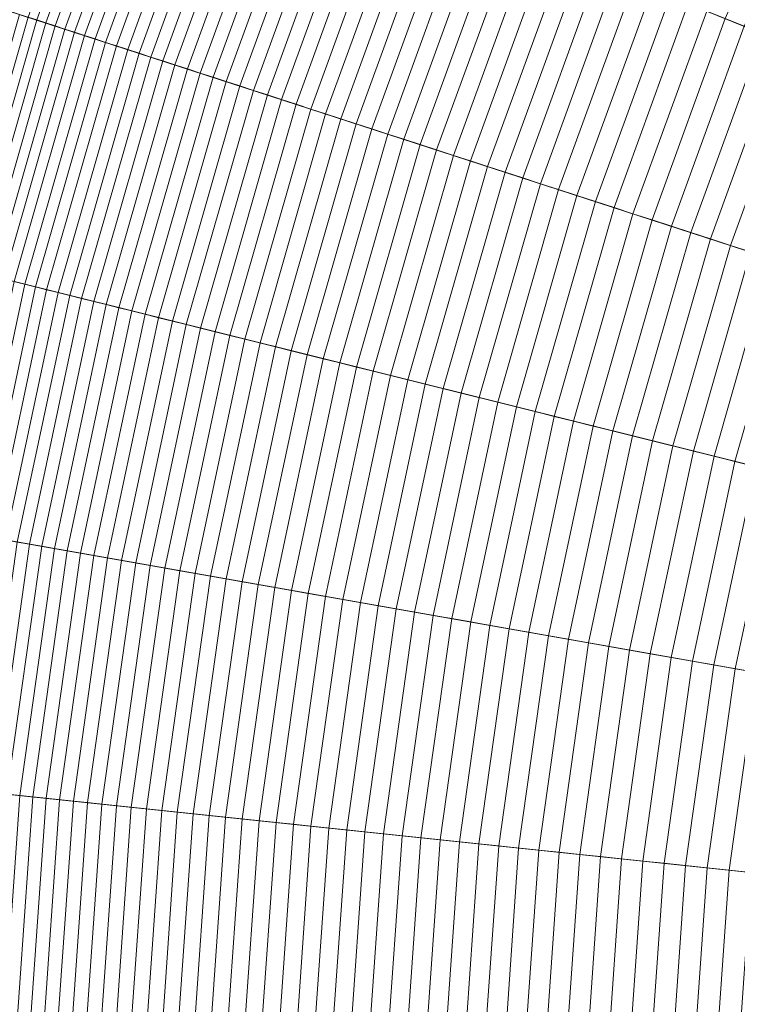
# Model space of a CAD drawing. Header units: centimetres. Extents: x -21.9 to 23.1, y -23 to 22.
# Tile 110 of 191: x -18.1 to -14.3, y 0.4 to 5.5. Entities that reach past the tile are written whole.
import ezdxf

# ---------------------------------------------------------------- set-up
doc = ezdxf.new("R2010")
doc.units = ezdxf.units.CM
doc.header["$LTSCALE"] = 2.54
doc.layers.add('Lucido design-1', color=7, linetype='Continuous')

# ---------------------------------------------------------------- blocks, each defined once
blk = doc.blocks.new('Gruppo-2-1')
at = {"color": 5, "linetype": 'Continuous', "lineweight": 9}
for points in [[(-7.2973, 5.6466, -940.4271), (-7.7076, 5.0819, -940.4271), (-17.7414, 11.8498, -940.4271), (-16.8346, 13.098, -940.4271)], [(-7.2973, 5.6466, -940.4271), (-7.7076, 5.0819, -940.4271), (-17.7414, 11.8498, -940.4271), (-16.8346, 13.098, -940.4271)], [(-7.7076, 5.0819, -940.4271), (-8.0775, 4.49, -940.4271), (-18.559, 10.5415, -940.4271), (-17.7414, 11.8498, -940.4271)], [(-7.7076, 5.0819, -940.4271), (-8.0775, 4.49, -940.4271), (-18.559, 10.5415, -940.4271), (-17.7414, 11.8498, -940.4271)], [(-18.8941, 10.735, -1001.3271), (-19.6311, 9.349, -1001.3271), (-10.2926, 4.7943, -1001.3271), (-9.8961, 5.54, -1001.3271)], [(-8.0775, 4.49, -940.4271), (-8.4052, 3.8737, -940.4271), (-19.2833, 9.1793, -940.4271), (-18.559, 10.5415, -940.4271)], [(-18.559, 10.5415, -1001.3271), (-19.2833, 9.1793, -1001.3271), (-10.2926, 4.7943, -1001.3271), (-9.8961, 5.54, -1001.3271)], [(-8.0775, 4.49, -940.4271), (-8.4052, 3.8737, -940.4271), (-19.2833, 9.1793, -940.4271), (-18.559, 10.5415, -940.4271)], [(-9.8961, 5.54, -1010.9271), (-10.2926, 4.7943, -1010.9271), (-18.9132, 8.9988, -1010.9271), (-18.2024, 10.3356, -1010.9271)], [(-19.6311, 9.349, -1001.3271), (-20.2696, 7.9149, -1001.3271), (-10.6362, 4.0227, -1001.3271), (-10.2926, 4.7943, -1001.3271)], [(-8.4052, 3.8737, -940.4271), (-8.6891, 3.2361, -940.4271), (-19.9108, 7.7699, -940.4271), (-19.2833, 9.1793, -940.4271)], [(-19.2833, 9.1793, -1001.3271), (-19.9108, 7.7699, -1001.3271), (-10.6362, 4.0227, -1001.3271), (-10.2926, 4.7943, -1001.3271)], [(-8.4052, 3.8737, -940.4271), (-8.6891, 3.2361, -940.4271), (-19.9108, 7.7699, -940.4271), (-19.2833, 9.1793, -940.4271)], [(-10.2926, 4.7943, -1010.9271), (-10.6362, 4.0227, -1010.9271), (-19.529, 7.6157, -1010.9271), (-18.9132, 8.9988, -1010.9271)], [(-20.2696, 7.9149, -1001.3271), (-20.8065, 6.4398, -1001.3271), (-10.925, 3.2291, -1001.3271), (-10.6362, 4.0227, -1001.3271)], [(-8.6891, 3.2361, -940.4271), (-8.9278, 2.5802, -940.4271), (-20.4384, 6.3202, -940.4271), (-19.9108, 7.7699, -940.4271)], [(-19.9108, 7.7699, -1001.3271), (-20.4384, 6.3202, -1001.3271), (-10.925, 3.2291, -1001.3271), (-10.6362, 4.0227, -1001.3271)], [(-8.6891, 3.2361, -940.4271), (-8.9278, 2.5802, -940.4271), (-20.4384, 6.3202, -940.4271), (-19.9108, 7.7699, -940.4271)], [(-10.6362, 4.0227, -1010.9271), (-10.925, 3.2291, -1010.9271), (-20.0468, 6.193, -1010.9271), (-19.529, 7.6157, -1010.9271)], [(-17.6062, 6.8388, -927.1379), (-18.0745, 5.5521, -927.1379), (-18.0284, 5.5371, -927.2746), (-17.5613, 6.8207, -927.2746)], [(-17.5613, 6.8207, -927.2746), (-18.0284, 5.5371, -927.2746), (-17.9809, 5.5217, -927.4107), (-17.515, 6.802, -927.4107)], [(-17.515, 6.802, -927.4107), (-17.9809, 5.5217, -927.4107), (-17.932, 5.5058, -927.5463), (-17.4673, 6.7827, -927.5463)], [(-17.4673, 6.7827, -927.5463), (-17.932, 5.5058, -927.5463), (-17.8817, 5.4895, -927.6814), (-17.4182, 6.7629, -927.6814)], [(-17.4182, 6.7629, -927.6814), (-17.8817, 5.4895, -927.6814), (-17.8299, 5.4726, -927.8158), (-17.3677, 6.7425, -927.8158)], [(-17.3677, 6.7425, -927.8158), (-17.8299, 5.4726, -927.8158), (-17.7767, 5.4554, -927.9496), (-17.3159, 6.7215, -927.9496)], [(-17.3159, 6.7215, -927.9496), (-17.7767, 5.4554, -927.9496), (-17.7221, 5.4376, -928.0828), (-17.2626, 6.7, -928.0828)], [(-17.2626, 6.7, -928.0828), (-17.7221, 5.4376, -928.0828), (-17.6661, 5.4194, -928.2153), (-17.2081, 6.678, -928.2153)], [(-17.2081, 6.678, -928.2153), (-17.6661, 5.4194, -928.2153), (-17.6087, 5.4008, -928.3472), (-17.1521, 6.6554, -928.3472)], [(-17.1521, 6.6554, -928.3472), (-17.6087, 5.4008, -928.3472), (-17.55, 5.3817, -928.4784), (-17.0948, 6.6322, -928.4784)], [(-17.0948, 6.6322, -928.4784), (-17.55, 5.3817, -928.4784), (-17.4898, 5.3621, -928.609), (-17.0362, 6.6085, -928.609)], [(-17.0362, 6.6085, -928.609), (-17.4898, 5.3621, -928.609), (-17.4283, 5.3422, -928.7388), (-16.9762, 6.5843, -928.7388)], [(-16.9762, 6.5843, -928.7388), (-17.4283, 5.3422, -928.7388), (-17.3654, 5.3217, -928.8678), (-16.9149, 6.5595, -928.8678)], [(-16.9149, 6.5595, -928.8678), (-17.3654, 5.3217, -928.8678), (-17.3012, 5.3009, -928.9962), (-16.8523, 6.5342, -928.9962)], [(-16.8523, 6.5342, -928.9962), (-17.3012, 5.3009, -928.9962), (-17.2356, 5.2795, -929.1238), (-16.7884, 6.5084, -929.1238)], [(-13.9439, 6.5751, -932.428), (-14.4028, 5.5445, -932.428), (-14.3037, 5.5045, -932.5261), (-13.8479, 6.5283, -932.5261)], [(-16.7884, 6.5084, -929.1238), (-17.2356, 5.2795, -929.1238), (-17.1687, 5.2578, -929.2506), (-16.7231, 6.482, -929.2506)], [(-16.7231, 6.482, -929.2506), (-17.1687, 5.2578, -929.2506), (-17.1004, 5.2356, -929.3766), (-16.6566, 6.4551, -929.3766)], [(-20.8065, 6.4398, -1001.3271), (-21.2392, 4.9308, -1001.3271), (-11.1578, 2.4173, -1001.3271), (-10.925, 3.2291, -1001.3271)], [(-16.6566, 6.4551, -929.3766), (-17.1004, 5.2356, -929.3766), (-17.0309, 5.213, -929.5018), (-16.5887, 6.4277, -929.5018)], [(-16.5887, 6.4277, -929.5018), (-17.0309, 5.213, -929.5018), (-16.96, 5.19, -929.6263), (-16.5196, 6.3998, -929.6263)], [(-16.5196, 6.3998, -929.6263), (-16.96, 5.19, -929.6263), (-16.8878, 5.1665, -929.7498), (-16.4492, 6.3714, -929.7498)], [(-16.4492, 6.3714, -929.7498), (-16.8878, 5.1665, -929.7498), (-16.8143, 5.1426, -929.8726), (-16.3776, 6.3424, -929.8726)], [(-16.3776, 6.3424, -929.8726), (-16.8143, 5.1426, -929.8726), (-16.7395, 5.1183, -929.9944), (-16.3047, 6.313, -929.9944)], [(-8.9278, 2.5802, -940.4271), (-9.1202, 1.9092, -940.4271), (-20.8637, 4.8372, -940.4271), (-20.4384, 6.3202, -940.4271)], [(-20.4384, 6.3202, -1001.3271), (-20.8637, 4.8372, -1001.3271), (-11.1578, 2.4173, -1001.3271), (-10.925, 3.2291, -1001.3271)], [(-8.9278, 2.5802, -940.4271), (-9.1202, 1.9092, -940.4271), (-20.8637, 4.8372, -940.4271), (-20.4384, 6.3202, -940.4271)], [(-16.3047, 6.313, -929.9944), (-16.7395, 5.1183, -929.9944), (-16.6634, 5.0936, -930.1154), (-16.2305, 6.283, -930.1154)], [(-16.2305, 6.283, -930.1154), (-16.6634, 5.0936, -930.1154), (-16.5861, 5.0685, -930.2355), (-16.1551, 6.2525, -930.2355)], [(-16.1551, 6.2525, -930.2355), (-16.5861, 5.0685, -930.2355), (-16.5075, 5.043, -930.3547), (-16.0785, 6.2216, -930.3547)], [(-16.0785, 6.2216, -930.3547), (-16.5075, 5.043, -930.3547), (-16.4277, 5.017, -930.4729), (-16.0007, 6.1901, -930.4729)], [(-10.925, 3.2291, -1010.9271), (-11.1578, 2.4173, -1010.9271), (-20.4641, 4.7376, -1010.9271), (-20.0468, 6.193, -1010.9271)], [(-16.0007, 6.1901, -930.4729), (-16.4277, 5.017, -930.4729), (-16.3466, 4.9907, -930.5903), (-15.9216, 6.1582, -930.5903)], [(-15.9216, 6.1582, -930.5903), (-16.3466, 4.9907, -930.5903), (-16.2643, 4.9639, -930.7066), (-15.8414, 6.1258, -930.7066)], [(-15.8414, 6.1258, -930.7066), (-16.2643, 4.9639, -930.7066), (-16.1807, 4.9368, -930.822), (-15.7599, 6.0929, -930.822)], [(-15.7599, 6.0929, -930.822), (-16.1807, 4.9368, -930.822), (-16.096, 4.9092, -930.9365), (-15.6773, 6.0595, -930.9365)], [(-15.6773, 6.0595, -930.9365), (-16.096, 4.9092, -930.9365), (-16.01, 4.8813, -931.0499), (-15.5935, 6.0256, -931.0499)], [(-15.5935, 6.0256, -931.0499), (-16.01, 4.8813, -931.0499), (-15.9229, 4.853, -931.1623), (-15.5086, 5.9913, -931.1623)], [(-15.5086, 5.9913, -931.1623), (-15.9229, 4.853, -931.1623), (-15.8346, 4.8243, -931.2737), (-15.4225, 5.9565, -931.2737)], [(-15.4225, 5.9565, -931.2737), (-15.8346, 4.8243, -931.2737), (-15.7451, 4.7952, -931.3841), (-15.3352, 5.9213, -931.3841)], [(-15.3352, 5.9213, -931.3841), (-15.7451, 4.7952, -931.3841), (-15.6544, 4.7658, -931.4934), (-15.2469, 5.8856, -931.4934)], [(-15.2469, 5.8856, -931.4934), (-15.6544, 4.7658, -931.4934), (-15.5626, 4.736, -931.6017), (-15.1574, 5.8494, -931.6017)], [(-15.1574, 5.8494, -931.6017), (-15.5626, 4.736, -931.6017), (-15.4697, 4.7058, -931.7088), (-15.0668, 5.8128, -931.7088)], [(-15.0668, 5.8128, -931.7088), (-15.4697, 4.7058, -931.7088), (-15.3757, 4.6752, -931.8149), (-14.9751, 5.7758, -931.8149)], [(-14.9751, 5.7758, -931.8149), (-15.3757, 4.6752, -931.8149), (-15.2805, 4.6443, -931.9199), (-14.8823, 5.7383, -931.9199)], [(-14.8823, 5.7383, -931.9199), (-15.2805, 4.6443, -931.9199), (-15.1843, 4.613, -932.0238), (-14.7885, 5.7004, -932.0238)], [(-14.7885, 5.7004, -932.0238), (-15.1843, 4.613, -932.0238), (-15.0869, 4.5814, -932.1265), (-14.6936, 5.662, -932.1265)], [(-14.6936, 5.662, -932.1265), (-15.0869, 4.5814, -932.1265), (-14.9886, 4.5494, -932.2283), (-14.5977, 5.6233, -932.2283)], [(-14.5977, 5.6233, -932.2283), (-14.9886, 4.5494, -932.2283), (-14.8891, 4.5171, -932.3287), (-14.5008, 5.5841, -932.3287)], [(-18.1191, 5.5666, -927.0006), (-18.4974, 4.2472, -927.0006), (-18.4519, 4.2359, -927.1379), (-18.0745, 5.5521, -927.1379)], [(-18.0745, 5.5521, -927.1379), (-18.4519, 4.2359, -927.1379), (-18.4049, 4.2242, -927.2746), (-18.0284, 5.5371, -927.2746)], [(-14.5008, 5.5841, -932.3287), (-14.8891, 4.5171, -932.3287), (-14.7886, 4.4845, -932.428), (-14.4028, 5.5445, -932.428)], [(-14.4028, 5.5445, -932.428), (-14.7886, 4.4845, -932.428), (-14.687, 4.4515, -932.5261), (-14.3037, 5.5045, -932.5261)], [(-18.0284, 5.5371, -927.2746), (-18.4049, 4.2242, -927.2746), (-18.3565, 4.2121, -927.4107), (-17.9809, 5.5217, -927.4107)], [(-17.9809, 5.5217, -927.4107), (-18.3565, 4.2121, -927.4107), (-18.3065, 4.1996, -927.5463), (-17.932, 5.5058, -927.5463)], [(-17.932, 5.5058, -927.5463), (-18.3065, 4.1996, -927.5463), (-18.2552, 4.1868, -927.6814), (-17.8817, 5.4895, -927.6814)], [(-14.3037, 5.5045, -932.5261), (-14.687, 4.4515, -932.5261), (-14.5844, 4.4181, -932.623), (-14.2037, 5.4641, -932.623)], [(-17.8817, 5.4895, -927.6814), (-18.2552, 4.1868, -927.6814), (-18.2024, 4.1737, -927.8158), (-17.8299, 5.4726, -927.8158)], [(-17.8299, 5.4726, -927.8158), (-18.2024, 4.1737, -927.8158), (-18.1481, 4.1601, -927.9496), (-17.7767, 5.4554, -927.9496)], [(-17.7767, 5.4554, -927.9496), (-18.1481, 4.1601, -927.9496), (-18.0924, 4.1462, -928.0828), (-17.7221, 5.4376, -928.0828)], [(-14.2037, 5.4641, -932.623), (-14.5844, 4.4181, -932.623), (-14.4808, 4.3845, -932.7187), (-14.1027, 5.4233, -932.7187)], [(-17.7221, 5.4376, -928.0828), (-18.0924, 4.1462, -928.0828), (-18.0353, 4.132, -928.2153), (-17.6661, 5.4194, -928.2153)], [(-17.6661, 5.4194, -928.2153), (-18.0353, 4.132, -928.2153), (-17.9768, 4.1174, -928.3472), (-17.6087, 5.4008, -928.3472)], [(-17.6087, 5.4008, -928.3472), (-17.9768, 4.1174, -928.3472), (-17.9168, 4.1025, -928.4784), (-17.55, 5.3817, -928.4784)], [(-14.1027, 5.4233, -932.7187), (-14.4808, 4.3845, -932.7187), (-14.3762, 4.3505, -932.8132), (-14.0007, 5.3821, -932.8132)], [(-17.55, 5.3817, -928.4784), (-17.9168, 4.1025, -928.4784), (-17.8554, 4.0872, -928.609), (-17.4898, 5.3621, -928.609)], [(-17.4898, 5.3621, -928.609), (-17.8554, 4.0872, -928.609), (-17.7927, 4.0715, -928.7388), (-17.4283, 5.3422, -928.7388)], [(-17.4283, 5.3422, -928.7388), (-17.7927, 4.0715, -928.7388), (-17.7285, 4.0555, -928.8678), (-17.3654, 5.3217, -928.8678)], [(-14.0007, 5.3821, -932.8132), (-14.3762, 4.3505, -932.8132), (-14.2706, 4.3161, -932.9065), (-13.8978, 5.3405, -932.9065)], [(-17.3654, 5.3217, -928.8678), (-17.7285, 4.0555, -928.8678), (-17.663, 4.0392, -928.9962), (-17.3012, 5.3009, -928.9962)], [(-17.3012, 5.3009, -928.9962), (-17.663, 4.0392, -928.9962), (-17.5961, 4.0225, -929.1238), (-17.2356, 5.2795, -929.1238)], [(-17.2356, 5.2795, -929.1238), (-17.5961, 4.0225, -929.1238), (-17.5278, 4.0055, -929.2506), (-17.1687, 5.2578, -929.2506)], [(-17.1687, 5.2578, -929.2506), (-17.5278, 4.0055, -929.2506), (-17.4582, 3.9881, -929.3766), (-17.1004, 5.2356, -929.3766)], [(-17.1004, 5.2356, -929.3766), (-17.4582, 3.9881, -929.3766), (-17.3872, 3.9704, -929.5018), (-17.0309, 5.213, -929.5018)], [(-17.0309, 5.213, -929.5018), (-17.3872, 3.9704, -929.5018), (-17.3149, 3.9524, -929.6263), (-16.96, 5.19, -929.6263)], [(-16.96, 5.19, -929.6263), (-17.3149, 3.9524, -929.6263), (-17.2412, 3.934, -929.7498), (-16.8878, 5.1665, -929.7498)], [(-16.8878, 5.1665, -929.7498), (-17.2412, 3.934, -929.7498), (-17.1662, 3.9153, -929.8726), (-16.8143, 5.1426, -929.8726)], [(-16.8143, 5.1426, -929.8726), (-17.1662, 3.9153, -929.8726), (-17.0899, 3.8963, -929.9944), (-16.7395, 5.1183, -929.9944)], [(-16.7395, 5.1183, -929.9944), (-17.0899, 3.8963, -929.9944), (-17.0123, 3.8769, -930.1154), (-16.6634, 5.0936, -930.1154)], [(-16.6634, 5.0936, -930.1154), (-17.0123, 3.8769, -930.1154), (-16.9334, 3.8573, -930.2355), (-16.5861, 5.0685, -930.2355)], [(-16.5861, 5.0685, -930.2355), (-16.9334, 3.8573, -930.2355), (-16.8532, 3.8373, -930.3547), (-16.5075, 5.043, -930.3547)], [(-16.5075, 5.043, -930.3547), (-16.8532, 3.8373, -930.3547), (-16.7718, 3.817, -930.4729), (-16.4277, 5.017, -930.4729)], [(-16.4277, 5.017, -930.4729), (-16.7718, 3.817, -930.4729), (-16.689, 3.7963, -930.5903), (-16.3466, 4.9907, -930.5903)], [(-16.3466, 4.9907, -930.5903), (-16.689, 3.7963, -930.5903), (-16.6051, 3.7754, -930.7066), (-16.2643, 4.9639, -930.7066)], [(-21.2392, 4.9308, -1001.3271), (-21.5656, 3.3953, -1001.3271), (-11.3334, 1.5911, -1001.3271), (-11.1578, 2.4173, -1001.3271)], [(-16.2643, 4.9639, -930.7066), (-16.6051, 3.7754, -930.7066), (-16.5198, 3.7542, -930.822), (-16.1807, 4.9368, -930.822)], [(-16.1807, 4.9368, -930.822), (-16.5198, 3.7542, -930.822), (-16.4334, 3.7326, -930.9365), (-16.096, 4.9092, -930.9365)], [(-16.096, 4.9092, -930.9365), (-16.4334, 3.7326, -930.9365), (-16.3457, 3.7107, -931.0499), (-16.01, 4.8813, -931.0499)], [(-16.01, 4.8813, -931.0499), (-16.3457, 3.7107, -931.0499), (-16.2568, 3.6886, -931.1623), (-15.9229, 4.853, -931.1623)], [(-9.1202, 1.9092, -940.4271), (-9.2653, 1.2265, -940.4271), (-21.1844, 3.3281, -940.4271), (-20.8637, 4.8372, -940.4271)], [(-20.8637, 4.8372, -1001.3271), (-21.1844, 3.3281, -1001.3271), (-11.3334, 1.5911, -1001.3271), (-11.1578, 2.4173, -1001.3271)], [(-9.1202, 1.9092, -940.4271), (-9.2653, 1.2265, -940.4271), (-21.1844, 3.3281, -940.4271), (-20.8637, 4.8372, -940.4271)], [(-15.9229, 4.853, -931.1623), (-16.2568, 3.6886, -931.1623), (-16.1667, 3.6661, -931.2737), (-15.8346, 4.8243, -931.2737)], [(-15.8346, 4.8243, -931.2737), (-16.1667, 3.6661, -931.2737), (-16.0754, 3.6433, -931.3841), (-15.7451, 4.7952, -931.3841)], [(-15.7451, 4.7952, -931.3841), (-16.0754, 3.6433, -931.3841), (-15.9829, 3.6203, -931.4934), (-15.6544, 4.7658, -931.4934)], [(-11.1578, 2.4173, -1010.9271), (-11.3334, 1.5911, -1010.9271), (-20.7789, 3.2566, -1010.9271), (-20.4641, 4.7376, -1010.9271)], [(-15.6544, 4.7658, -931.4934), (-15.9829, 3.6203, -931.4934), (-15.8893, 3.5969, -931.6017), (-15.5626, 4.736, -931.6017)], [(-15.5626, 4.736, -931.6017), (-15.8893, 3.5969, -931.6017), (-15.7945, 3.5733, -931.7088), (-15.4697, 4.7058, -931.7088)], [(-15.4697, 4.7058, -931.7088), (-15.7945, 3.5733, -931.7088), (-15.6985, 3.5494, -931.8149), (-15.3757, 4.6752, -931.8149)], [(-15.3757, 4.6752, -931.8149), (-15.6985, 3.5494, -931.8149), (-15.6014, 3.5252, -931.9199), (-15.2805, 4.6443, -931.9199)], [(-15.2805, 4.6443, -931.9199), (-15.6014, 3.5252, -931.9199), (-15.5032, 3.5007, -932.0238), (-15.1843, 4.613, -932.0238)], [(-15.1843, 4.613, -932.0238), (-15.5032, 3.5007, -932.0238), (-15.4039, 3.4759, -932.1265), (-15.0869, 4.5814, -932.1265)], [(-15.0869, 4.5814, -932.1265), (-15.4039, 3.4759, -932.1265), (-15.3036, 3.4509, -932.2283), (-14.9886, 4.5494, -932.2283)], [(-14.9886, 4.5494, -932.2283), (-15.3036, 3.4509, -932.2283), (-15.2021, 3.4256, -932.3287), (-14.8891, 4.5171, -932.3287)], [(-14.8891, 4.5171, -932.3287), (-15.2021, 3.4256, -932.3287), (-15.0995, 3.4, -932.428), (-14.7886, 4.4845, -932.428)], [(-14.7886, 4.4845, -932.428), (-15.0995, 3.4, -932.428), (-14.9959, 3.3742, -932.5261), (-14.687, 4.4515, -932.5261)], [(-14.687, 4.4515, -932.5261), (-14.9959, 3.3742, -932.5261), (-14.8912, 3.3481, -932.623), (-14.5844, 4.4181, -932.623)], [(-14.5844, 4.4181, -932.623), (-14.8912, 3.3481, -932.623), (-14.7855, 3.3217, -932.7187), (-14.4808, 4.3845, -932.7187)], [(-14.4808, 4.3845, -932.7187), (-14.7855, 3.3217, -932.7187), (-14.6788, 3.2951, -932.8132), (-14.3762, 4.3505, -932.8132)], [(-14.3762, 4.3505, -932.8132), (-14.6788, 3.2951, -932.8132), (-14.5711, 3.2683, -932.9065), (-14.2706, 4.3161, -932.9065)], [(-14.2706, 4.3161, -932.9065), (-14.5711, 3.2683, -932.9065), (-14.4623, 3.2412, -932.9985), (-14.164, 4.2815, -932.9985)], [(-14.164, 4.2815, -932.9985), (-14.4623, 3.2412, -932.9985), (-14.3526, 3.2138, -933.0893), (-14.0565, 4.2466, -933.0893)], [(-14.0565, 4.2466, -933.0893), (-14.3526, 3.2138, -933.0893), (-14.2419, 3.1862, -933.1788), (-13.948, 4.2113, -933.1788)], [(-18.1481, 4.1601, -927.9496), (-18.4282, 2.8422, -927.9496), (-18.3717, 2.8322, -928.0828), (-18.0924, 4.1462, -928.0828)], [(-18.0924, 4.1462, -928.0828), (-18.3717, 2.8322, -928.0828), (-18.3137, 2.822, -928.2153), (-18.0353, 4.132, -928.2153)], [(-18.0353, 4.132, -928.2153), (-18.3137, 2.822, -928.2153), (-18.2543, 2.8115, -928.3472), (-17.9768, 4.1174, -928.3472)], [(-17.9768, 4.1174, -928.3472), (-18.2543, 2.8115, -928.3472), (-18.1935, 2.8008, -928.4784), (-17.9168, 4.1025, -928.4784)], [(-17.9168, 4.1025, -928.4784), (-18.1935, 2.8008, -928.4784), (-18.1312, 2.7898, -928.609), (-17.8554, 4.0872, -928.609)], [(-17.8554, 4.0872, -928.609), (-18.1312, 2.7898, -928.609), (-18.0675, 2.7785, -928.7388), (-17.7927, 4.0715, -928.7388)], [(-17.7927, 4.0715, -928.7388), (-18.0675, 2.7785, -928.7388), (-18.0024, 2.7671, -928.8678), (-17.7285, 4.0555, -928.8678)], [(-17.7285, 4.0555, -928.8678), (-18.0024, 2.7671, -928.8678), (-17.9359, 2.7553, -928.9962), (-17.663, 4.0392, -928.9962)], [(-17.663, 4.0392, -928.9962), (-17.9359, 2.7553, -928.9962), (-17.868, 2.7434, -929.1238), (-17.5961, 4.0225, -929.1238)], [(-17.5961, 4.0225, -929.1238), (-17.868, 2.7434, -929.1238), (-17.7987, 2.7311, -929.2506), (-17.5278, 4.0055, -929.2506)], [(-17.5278, 4.0055, -929.2506), (-17.7987, 2.7311, -929.2506), (-17.728, 2.7187, -929.3766), (-17.4582, 3.9881, -929.3766)], [(-17.4582, 3.9881, -929.3766), (-17.728, 2.7187, -929.3766), (-17.6559, 2.706, -929.5018), (-17.3872, 3.9704, -929.5018)], [(-17.3872, 3.9704, -929.5018), (-17.6559, 2.706, -929.5018), (-17.5825, 2.693, -929.6263), (-17.3149, 3.9524, -929.6263)], [(-17.3149, 3.9524, -929.6263), (-17.5825, 2.693, -929.6263), (-17.5078, 2.6798, -929.7498), (-17.2412, 3.934, -929.7498)], [(-17.2412, 3.934, -929.7498), (-17.5078, 2.6798, -929.7498), (-17.4317, 2.6664, -929.8726), (-17.1662, 3.9153, -929.8726)], [(-17.1662, 3.9153, -929.8726), (-17.4317, 2.6664, -929.8726), (-17.3542, 2.6528, -929.9944), (-17.0899, 3.8963, -929.9944)], [(-17.0899, 3.8963, -929.9944), (-17.3542, 2.6528, -929.9944), (-17.2755, 2.6389, -930.1154), (-17.0123, 3.8769, -930.1154)], [(-17.0123, 3.8769, -930.1154), (-17.2755, 2.6389, -930.1154), (-17.1954, 2.6248, -930.2355), (-16.9334, 3.8573, -930.2355)], [(-16.9334, 3.8573, -930.2355), (-17.1954, 2.6248, -930.2355), (-17.114, 2.6104, -930.3547), (-16.8532, 3.8373, -930.3547)], [(-16.8532, 3.8373, -930.3547), (-17.114, 2.6104, -930.3547), (-17.0313, 2.5958, -930.4729), (-16.7718, 3.817, -930.4729)], [(-16.7718, 3.817, -930.4729), (-17.0313, 2.5958, -930.4729), (-16.9474, 2.581, -930.5903), (-16.689, 3.7963, -930.5903)], [(-16.689, 3.7963, -930.5903), (-16.9474, 2.581, -930.5903), (-16.8621, 2.566, -930.7066), (-16.6051, 3.7754, -930.7066)], [(-16.6051, 3.7754, -930.7066), (-16.8621, 2.566, -930.7066), (-16.7756, 2.5508, -930.822), (-16.5198, 3.7542, -930.822)], [(-16.5198, 3.7542, -930.822), (-16.7756, 2.5508, -930.822), (-16.6879, 2.5353, -930.9365), (-16.4334, 3.7326, -930.9365)], [(-16.4334, 3.7326, -930.9365), (-16.6879, 2.5353, -930.9365), (-16.5989, 2.5196, -931.0499), (-16.3457, 3.7107, -931.0499)], [(-16.3457, 3.7107, -931.0499), (-16.5989, 2.5196, -931.0499), (-16.5086, 2.5037, -931.1623), (-16.2568, 3.6886, -931.1623)], [(-16.2568, 3.6886, -931.1623), (-16.5086, 2.5037, -931.1623), (-16.4172, 2.4875, -931.2737), (-16.1667, 3.6661, -931.2737)], [(-16.1667, 3.6661, -931.2737), (-16.4172, 2.4875, -931.2737), (-16.3245, 2.4712, -931.3841), (-16.0754, 3.6433, -931.3841)], [(-16.0754, 3.6433, -931.3841), (-16.3245, 2.4712, -931.3841), (-16.2307, 2.4547, -931.4934), (-15.9829, 3.6203, -931.4934)], [(-15.9829, 3.6203, -931.4934), (-16.2307, 2.4547, -931.4934), (-16.1356, 2.4379, -931.6017), (-15.8893, 3.5969, -931.6017)], [(-15.8893, 3.5969, -931.6017), (-16.1356, 2.4379, -931.6017), (-16.0394, 2.4209, -931.7088), (-15.7945, 3.5733, -931.7088)], [(-15.7945, 3.5733, -931.7088), (-16.0394, 2.4209, -931.7088), (-15.942, 2.4038, -931.8149), (-15.6985, 3.5494, -931.8149)], [(-15.6985, 3.5494, -931.8149), (-15.942, 2.4038, -931.8149), (-15.8435, 2.3864, -931.9199), (-15.6014, 3.5252, -931.9199)], [(-15.6014, 3.5252, -931.9199), (-15.8435, 2.3864, -931.9199), (-15.7438, 2.3688, -932.0238), (-15.5032, 3.5007, -932.0238)], [(-15.5032, 3.5007, -932.0238), (-15.7438, 2.3688, -932.0238), (-15.643, 2.351, -932.1265), (-15.4039, 3.4759, -932.1265)], [(-15.4039, 3.4759, -932.1265), (-15.643, 2.351, -932.1265), (-15.5412, 2.3331, -932.2283), (-15.3036, 3.4509, -932.2283)], [(-15.3036, 3.4509, -932.2283), (-15.5412, 2.3331, -932.2283), (-15.4382, 2.3149, -932.3287), (-15.2021, 3.4256, -932.3287)], [(-15.2021, 3.4256, -932.3287), (-15.4382, 2.3149, -932.3287), (-15.3341, 2.2966, -932.428), (-15.0995, 3.4, -932.428)], [(-21.5656, 3.3953, -1001.3271), (-21.784, 1.8408, -1001.3271), (-11.451, 0.7548, -1001.3271), (-11.3334, 1.5911, -1001.3271)], [(-15.0995, 3.4, -932.428), (-15.3341, 2.2966, -932.428), (-15.2289, 2.278, -932.5261), (-14.9959, 3.3742, -932.5261)], [(-14.9959, 3.3742, -932.5261), (-15.2289, 2.278, -932.5261), (-15.1227, 2.2593, -932.623), (-14.8912, 3.3481, -932.623)], [(-9.2653, 1.2265, -940.4271), (-9.3625, 0.5353, -940.4271), (-21.3991, 1.8004, -940.4271), (-21.1844, 3.3281, -940.4271)], [(-21.1844, 3.3281, -1001.3271), (-21.3991, 1.8004, -1001.3271), (-11.451, 0.7548, -1001.3271), (-11.3334, 1.5911, -1001.3271)], [(-9.2653, 1.2265, -940.4271), (-9.3625, 0.5353, -940.4271), (-21.3991, 1.8004, -940.4271), (-21.1844, 3.3281, -940.4271)], [(-14.8912, 3.3481, -932.623), (-15.1227, 2.2593, -932.623), (-15.0154, 2.2404, -932.7187), (-14.7855, 3.3217, -932.7187)], [(-14.7855, 3.3217, -932.7187), (-15.0154, 2.2404, -932.7187), (-14.9071, 2.2213, -932.8132), (-14.6788, 3.2951, -932.8132)], [(-14.6788, 3.2951, -932.8132), (-14.9071, 2.2213, -932.8132), (-14.7977, 2.202, -932.9065), (-14.5711, 3.2683, -932.9065)], [(-14.5711, 3.2683, -932.9065), (-14.7977, 2.202, -932.9065), (-14.6874, 2.1825, -932.9985), (-14.4623, 3.2412, -932.9985)], [(-11.3334, 1.5911, -1010.9271), (-11.451, 0.7548, -1010.9271), (-20.9896, 1.7574, -1010.9271), (-20.7789, 3.2566, -1010.9271)], [(-14.4623, 3.2412, -932.9985), (-14.6874, 2.1825, -932.9985), (-14.576, 2.1629, -933.0893), (-14.3526, 3.2138, -933.0893)], [(-14.3526, 3.2138, -933.0893), (-14.576, 2.1629, -933.0893), (-14.4637, 2.1431, -933.1788), (-14.2419, 3.1862, -933.1788)], [(-14.2419, 3.1862, -933.1788), (-14.4637, 2.1431, -933.1788), (-14.3503, 2.1231, -933.2671), (-14.1303, 3.1584, -933.2671)], [(-14.1303, 3.1584, -933.2671), (-14.3503, 2.1231, -933.2671), (-14.2361, 2.103, -933.3541), (-14.0177, 3.1303, -933.3541)], [(-18.1312, 2.7898, -928.609), (-18.3158, 1.4763, -928.609), (-18.2515, 1.4696, -928.7388), (-18.0675, 2.7785, -928.7388)], [(-18.0675, 2.7785, -928.7388), (-18.2515, 1.4696, -928.7388), (-18.1857, 1.4626, -928.8678), (-18.0024, 2.7671, -928.8678)], [(-18.0024, 2.7671, -928.8678), (-18.1857, 1.4626, -928.8678), (-18.1185, 1.4556, -928.9962), (-17.9359, 2.7553, -928.9962)], [(-17.9359, 2.7553, -928.9962), (-18.1185, 1.4556, -928.9962), (-18.05, 1.4484, -929.1238), (-17.868, 2.7434, -929.1238)], [(-17.868, 2.7434, -929.1238), (-18.05, 1.4484, -929.1238), (-17.98, 1.441, -929.2506), (-17.7987, 2.7311, -929.2506)], [(-17.7987, 2.7311, -929.2506), (-17.98, 1.441, -929.2506), (-17.9086, 1.4335, -929.3766), (-17.728, 2.7187, -929.3766)], [(-17.728, 2.7187, -929.3766), (-17.9086, 1.4335, -929.3766), (-17.8358, 1.4259, -929.5018), (-17.6559, 2.706, -929.5018)], [(-17.6559, 2.706, -929.5018), (-17.8358, 1.4259, -929.5018), (-17.7617, 1.4181, -929.6263), (-17.5825, 2.693, -929.6263)], [(-17.5825, 2.693, -929.6263), (-17.7617, 1.4181, -929.6263), (-17.6862, 1.4101, -929.7498), (-17.5078, 2.6798, -929.7498)], [(-17.5078, 2.6798, -929.7498), (-17.6862, 1.4101, -929.7498), (-17.6094, 1.4021, -929.8726), (-17.4317, 2.6664, -929.8726)], [(-17.4317, 2.6664, -929.8726), (-17.6094, 1.4021, -929.8726), (-17.5312, 1.3938, -929.9944), (-17.3542, 2.6528, -929.9944)], [(-17.3542, 2.6528, -929.9944), (-17.5312, 1.3938, -929.9944), (-17.4516, 1.3855, -930.1154), (-17.2755, 2.6389, -930.1154)], [(-17.2755, 2.6389, -930.1154), (-17.4516, 1.3855, -930.1154), (-17.3707, 1.377, -930.2355), (-17.1954, 2.6248, -930.2355)], [(-17.1954, 2.6248, -930.2355), (-17.3707, 1.377, -930.2355), (-17.2886, 1.3684, -930.3547), (-17.114, 2.6104, -930.3547)], [(-17.114, 2.6104, -930.3547), (-17.2886, 1.3684, -930.3547), (-17.2051, 1.3596, -930.4729), (-17.0313, 2.5958, -930.4729)], [(-17.0313, 2.5958, -930.4729), (-17.2051, 1.3596, -930.4729), (-17.1203, 1.3507, -930.5903), (-16.9474, 2.581, -930.5903)], [(-16.9474, 2.581, -930.5903), (-17.1203, 1.3507, -930.5903), (-17.0342, 1.3416, -930.7066), (-16.8621, 2.566, -930.7066)], [(-16.8621, 2.566, -930.7066), (-17.0342, 1.3416, -930.7066), (-16.9468, 1.3324, -930.822), (-16.7756, 2.5508, -930.822)], [(-16.7756, 2.5508, -930.822), (-16.9468, 1.3324, -930.822), (-16.8582, 1.3231, -930.9365), (-16.6879, 2.5353, -930.9365)], [(-16.6879, 2.5353, -930.9365), (-16.8582, 1.3231, -930.9365), (-16.7683, 1.3137, -931.0499), (-16.5989, 2.5196, -931.0499)], [(-16.5989, 2.5196, -931.0499), (-16.7683, 1.3137, -931.0499), (-16.6772, 1.3041, -931.1623), (-16.5086, 2.5037, -931.1623)], [(-16.5086, 2.5037, -931.1623), (-16.6772, 1.3041, -931.1623), (-16.5849, 1.2944, -931.2737), (-16.4172, 2.4875, -931.2737)], [(-16.4172, 2.4875, -931.2737), (-16.5849, 1.2944, -931.2737), (-16.4913, 1.2846, -931.3841), (-16.3245, 2.4712, -931.3841)], [(-16.3245, 2.4712, -931.3841), (-16.4913, 1.2846, -931.3841), (-16.3965, 1.2746, -931.4934), (-16.2307, 2.4547, -931.4934)], [(-16.2307, 2.4547, -931.4934), (-16.3965, 1.2746, -931.4934), (-16.3005, 1.2645, -931.6017), (-16.1356, 2.4379, -931.6017)], [(-16.1356, 2.4379, -931.6017), (-16.3005, 1.2645, -931.6017), (-16.2034, 1.2543, -931.7088), (-16.0394, 2.4209, -931.7088)], [(-16.0394, 2.4209, -931.7088), (-16.2034, 1.2543, -931.7088), (-16.105, 1.244, -931.8149), (-15.942, 2.4038, -931.8149)], [(-15.942, 2.4038, -931.8149), (-16.105, 1.244, -931.8149), (-16.0055, 1.2335, -931.9199), (-15.8435, 2.3864, -931.9199)], [(-15.8435, 2.3864, -931.9199), (-16.0055, 1.2335, -931.9199), (-15.9048, 1.2229, -932.0238), (-15.7438, 2.3688, -932.0238)], [(-15.7438, 2.3688, -932.0238), (-15.9048, 1.2229, -932.0238), (-15.8031, 1.2122, -932.1265), (-15.643, 2.351, -932.1265)], [(-15.643, 2.351, -932.1265), (-15.8031, 1.2122, -932.1265), (-15.7002, 1.2014, -932.2283), (-15.5412, 2.3331, -932.2283)], [(-15.5412, 2.3331, -932.2283), (-15.7002, 1.2014, -932.2283), (-15.5962, 1.1905, -932.3287), (-15.4382, 2.3149, -932.3287)], [(-15.4382, 2.3149, -932.3287), (-15.5962, 1.1905, -932.3287), (-15.4911, 1.1794, -932.428), (-15.3341, 2.2966, -932.428)], [(-15.3341, 2.2966, -932.428), (-15.4911, 1.1794, -932.428), (-15.3849, 1.1683, -932.5261), (-15.2289, 2.278, -932.5261)], [(-15.2289, 2.278, -932.5261), (-15.3849, 1.1683, -932.5261), (-15.2776, 1.157, -932.623), (-15.1227, 2.2593, -932.623)], [(-15.1227, 2.2593, -932.623), (-15.2776, 1.157, -932.623), (-15.1693, 1.1456, -932.7187), (-15.0154, 2.2404, -932.7187)], [(-15.0154, 2.2404, -932.7187), (-15.1693, 1.1456, -932.7187), (-15.0599, 1.1341, -932.8132), (-14.9071, 2.2213, -932.8132)], [(-14.9071, 2.2213, -932.8132), (-15.0599, 1.1341, -932.8132), (-14.9494, 1.1225, -932.9065), (-14.7977, 2.202, -932.9065)], [(-14.7977, 2.202, -932.9065), (-14.9494, 1.1225, -932.9065), (-14.838, 1.1108, -932.9985), (-14.6874, 2.1825, -932.9985)], [(-14.6874, 2.1825, -932.9985), (-14.838, 1.1108, -932.9985), (-14.7255, 1.099, -933.0893), (-14.576, 2.1629, -933.0893)], [(-14.576, 2.1629, -933.0893), (-14.7255, 1.099, -933.0893), (-14.6121, 1.087, -933.1788), (-14.4637, 2.1431, -933.1788)], [(-14.4637, 2.1431, -933.1788), (-14.6121, 1.087, -933.1788), (-14.4976, 1.075, -933.2671), (-14.3503, 2.1231, -933.2671)], [(-14.3503, 2.1231, -933.2671), (-14.4976, 1.075, -933.2671), (-14.3822, 1.0629, -933.3541), (-14.2361, 2.103, -933.3541)], [(-14.2361, 2.103, -933.3541), (-14.3822, 1.0629, -933.3541), (-14.2659, 1.0507, -933.4398), (-14.1209, 2.0826, -933.4398)], [(-21.784, 1.8408, -1001.3271), (-21.8935, 0.2749, -1001.3271), (-11.5099, -0.0877, -1001.3271), (-11.451, 0.7548, -1001.3271)], [(-9.3625, 0.5353, -940.4271), (-9.4111, -0.161, -940.4271), (-21.5067, 0.2614, -940.4271), (-21.3991, 1.8004, -940.4271)], [(-21.3991, 1.8004, -1001.3271), (-21.5067, 0.2614, -1001.3271), (-11.5099, -0.0877, -1001.3271), (-11.451, 0.7548, -1001.3271)], [(-9.3625, 0.5353, -940.4271), (-9.4111, -0.161, -940.4271), (-21.5067, 0.2614, -940.4271), (-21.3991, 1.8004, -940.4271)], [(-11.451, 0.7548, -1010.9271), (-11.5099, -0.0877, -1010.9271), (-21.0953, 0.247, -1010.9271), (-20.9896, 1.7574, -1010.9271)], [(-18.1857, 1.4626, -928.8678), (-18.2776, 0.1486, -928.8678), (-18.2101, 0.1463, -928.9962), (-18.1185, 1.4556, -928.9962)], [(-18.1185, 1.4556, -928.9962), (-18.2101, 0.1463, -928.9962), (-18.1412, 0.1439, -929.1238), (-18.05, 1.4484, -929.1238)], [(-18.05, 1.4484, -929.1238), (-18.1412, 0.1439, -929.1238), (-18.0709, 0.1414, -929.2506), (-17.98, 1.441, -929.2506)], [(-17.98, 1.441, -929.2506), (-18.0709, 0.1414, -929.2506), (-17.9991, 0.1389, -929.3766), (-17.9086, 1.4335, -929.3766)], [(-17.9086, 1.4335, -929.3766), (-17.9991, 0.1389, -929.3766), (-17.926, 0.1363, -929.5018), (-17.8358, 1.4259, -929.5018)], [(-17.8358, 1.4259, -929.5018), (-17.926, 0.1363, -929.5018), (-17.8515, 0.1337, -929.6263), (-17.7617, 1.4181, -929.6263)], [(-17.7617, 1.4181, -929.6263), (-17.8515, 0.1337, -929.6263), (-17.7757, 0.1311, -929.7498), (-17.6862, 1.4101, -929.7498)], [(-17.6862, 1.4101, -929.7498), (-17.7757, 0.1311, -929.7498), (-17.6984, 0.1284, -929.8726), (-17.6094, 1.4021, -929.8726)], [(-17.6094, 1.4021, -929.8726), (-17.6984, 0.1284, -929.8726), (-17.6198, 0.1256, -929.9944), (-17.5312, 1.3938, -929.9944)], [(-17.5312, 1.3938, -929.9944), (-17.6198, 0.1256, -929.9944), (-17.5399, 0.1229, -930.1154), (-17.4516, 1.3855, -930.1154)], [(-17.4516, 1.3855, -930.1154), (-17.5399, 0.1229, -930.1154), (-17.4586, 0.12, -930.2355), (-17.3707, 1.377, -930.2355)], [(-17.3707, 1.377, -930.2355), (-17.4586, 0.12, -930.2355), (-17.3761, 0.1171, -930.3547), (-17.2886, 1.3684, -930.3547)], [(-17.2886, 1.3684, -930.3547), (-17.3761, 0.1171, -930.3547), (-17.2922, 0.1142, -930.4729), (-17.2051, 1.3596, -930.4729)], [(-17.2051, 1.3596, -930.4729), (-17.2922, 0.1142, -930.4729), (-17.2069, 0.1112, -930.5903), (-17.1203, 1.3507, -930.5903)], [(-17.1203, 1.3507, -930.5903), (-17.2069, 0.1112, -930.5903), (-17.1204, 0.1082, -930.7066), (-17.0342, 1.3416, -930.7066)], [(-17.0342, 1.3416, -930.7066), (-17.1204, 0.1082, -930.7066), (-17.0327, 0.1051, -930.822), (-16.9468, 1.3324, -930.822)], [(-16.9468, 1.3324, -930.822), (-17.0327, 0.1051, -930.822), (-16.9436, 0.102, -930.9365), (-16.8582, 1.3231, -930.9365)], [(-16.8582, 1.3231, -930.9365), (-16.9436, 0.102, -930.9365), (-16.8533, 0.0989, -931.0499), (-16.7683, 1.3137, -931.0499)], [(-16.7683, 1.3137, -931.0499), (-16.8533, 0.0989, -931.0499), (-16.7617, 0.0957, -931.1623), (-16.6772, 1.3041, -931.1623)], [(-16.6772, 1.3041, -931.1623), (-16.7617, 0.0957, -931.1623), (-16.6689, 0.0924, -931.2737), (-16.5849, 1.2944, -931.2737)], [(-16.5849, 1.2944, -931.2737), (-16.6689, 0.0924, -931.2737), (-16.5749, 0.0892, -931.3841), (-16.4913, 1.2846, -931.3841)], [(-16.4913, 1.2846, -931.3841), (-16.5749, 0.0892, -931.3841), (-16.4796, 0.0858, -931.4934), (-16.3965, 1.2746, -931.4934)], [(-16.3965, 1.2746, -931.4934), (-16.4796, 0.0858, -931.4934), (-16.3832, 0.0825, -931.6017), (-16.3005, 1.2645, -931.6017)], [(-16.3005, 1.2645, -931.6017), (-16.3832, 0.0825, -931.6017), (-16.2855, 0.0791, -931.7088), (-16.2034, 1.2543, -931.7088)], [(-16.2034, 1.2543, -931.7088), (-16.2855, 0.0791, -931.7088), (-16.1867, 0.0756, -931.8149), (-16.105, 1.244, -931.8149)], [(-16.105, 1.244, -931.8149), (-16.1867, 0.0756, -931.8149), (-16.0867, 0.0721, -931.9199), (-16.0055, 1.2335, -931.9199)], [(-16.0055, 1.2335, -931.9199), (-16.0867, 0.0721, -931.9199), (-15.9856, 0.0686, -932.0238), (-15.9048, 1.2229, -932.0238)], [(-15.9048, 1.2229, -932.0238), (-15.9856, 0.0686, -932.0238), (-15.8833, 0.065, -932.1265), (-15.8031, 1.2122, -932.1265)], [(-15.8031, 1.2122, -932.1265), (-15.8833, 0.065, -932.1265), (-15.78, 0.0614, -932.2283), (-15.7002, 1.2014, -932.2283)], [(-15.7002, 1.2014, -932.2283), (-15.78, 0.0614, -932.2283), (-15.6754, 0.0577, -932.3287), (-15.5962, 1.1905, -932.3287)], [(-15.5962, 1.1905, -932.3287), (-15.6754, 0.0577, -932.3287), (-15.5698, 0.0541, -932.428), (-15.4911, 1.1794, -932.428)], [(-15.4911, 1.1794, -932.428), (-15.5698, 0.0541, -932.428), (-15.4631, 0.0503, -932.5261), (-15.3849, 1.1683, -932.5261)], [(-15.3849, 1.1683, -932.5261), (-15.4631, 0.0503, -932.5261), (-15.3552, 0.0466, -932.623), (-15.2776, 1.157, -932.623)], [(-15.2776, 1.157, -932.623), (-15.3552, 0.0466, -932.623), (-15.2464, 0.0428, -932.7187), (-15.1693, 1.1456, -932.7187)], [(-15.1693, 1.1456, -932.7187), (-15.2464, 0.0428, -932.7187), (-15.1364, 0.0389, -932.8132), (-15.0599, 1.1341, -932.8132)], [(-15.0599, 1.1341, -932.8132), (-15.1364, 0.0389, -932.8132), (-15.0255, 0.0351, -932.9065), (-14.9494, 1.1225, -932.9065)], [(-14.9494, 1.1225, -932.9065), (-15.0255, 0.0351, -932.9065), (-14.9135, 0.0311, -932.9985), (-14.838, 1.1108, -932.9985)], [(-14.838, 1.1108, -932.9985), (-14.9135, 0.0311, -932.9985), (-14.8005, 0.0272, -933.0893), (-14.7255, 1.099, -933.0893)], [(-14.7255, 1.099, -933.0893), (-14.8005, 0.0272, -933.0893), (-14.6865, 0.0232, -933.1788), (-14.6121, 1.087, -933.1788)], [(-14.6121, 1.087, -933.1788), (-14.6865, 0.0232, -933.1788), (-14.5715, 0.0192, -933.2671), (-14.4976, 1.075, -933.2671)], [(-14.4976, 1.075, -933.2671), (-14.5715, 0.0192, -933.2671), (-14.4555, 0.0151, -933.3541), (-14.3822, 1.0629, -933.3541)], [(-14.3822, 1.0629, -933.3541), (-14.4555, 0.0151, -933.3541), (-14.3386, 0.0111, -933.4398), (-14.2659, 1.0507, -933.4398)]]:
    blk.add_3dface(points, dxfattribs=at)

msp = doc.modelspace()

# ---------------------------------------------------------------- block references
at = {"layer": 'Lucido design-1', "color": 5, "true_color": 0x0000ff}
msp.add_blockref('Gruppo-2-1', (0, 0), dxfattribs=at)

doc.saveas('drawing.dxf')
